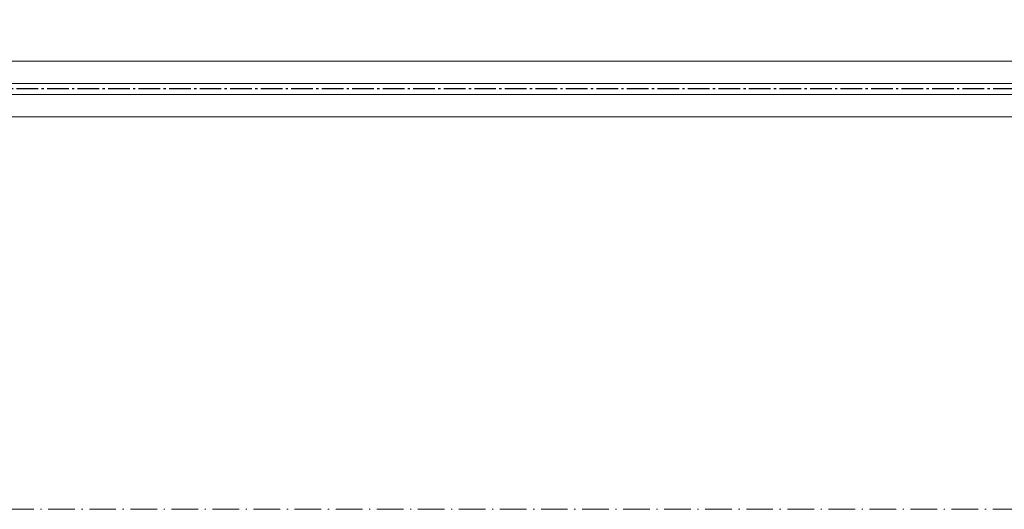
# Model space of a CAD drawing. Header units: inches. Extents: x 44881 to 156022, y 58140 to 83978.
# Tile 119 of 256: x 99424 to 99868, y 72196 to 72416. Entities that reach past the tile are written whole.
import ezdxf

# ---------------------------------------------------------------- set-up
doc = ezdxf.new("R2010")
doc.units = ezdxf.units.IN
doc.linetypes.add('ACAD_ISO10W100', pattern=[18.5, 12, -3, 0.5, -3])
doc.linetypes.add('AM_DIN_G_W050', pattern=[13.75, 9.75, -1.5, 1, -1.5])
for name, color, linetype, lineweight in [('!_A_01_TENKÁ', 8, 'Continuous', 13), ('!_A_04_BODKOČIARKOVANÁ', 30, 'ACAD_ISO10W100', 13), ('AM_7', 4, 'AM_DIN_G_W050', 25)]:
    doc.layers.add(name, color=color, linetype=linetype, lineweight=lineweight)

msp = doc.modelspace()

# ---------------------------------------------------------------- linework, layer by layer
at = {"layer": '!_A_01_TENKÁ', "color": 14, "true_color": 0xa30000}
for p, q in [((101343.74, 72397.62), (97507.33, 72397.62)), ((97507.33, 72387.62), (101343.74, 72387.62)), ((101343.74, 72382.62), (97507.33, 72382.62)), ((97507.33, 72372.62), (101343.74, 72372.62))]:
    msp.add_line(p, q, dxfattribs=at)
at = {"layer": '!_A_04_BODKOČIARKOVANÁ', "color": 14, "true_color": 0xa30000}
msp.add_lwpolyline([(109864.54, 74758.78), (109864.54, 72195.78), (93311.54, 72195.78)], dxfattribs=at)
at = {"layer": 'AM_7', "color": 14, "true_color": 0xa30000}
msp.add_line((101343.74, 72385.12), (97483.63, 72385.12), dxfattribs=at)

doc.saveas('drawing.dxf')
